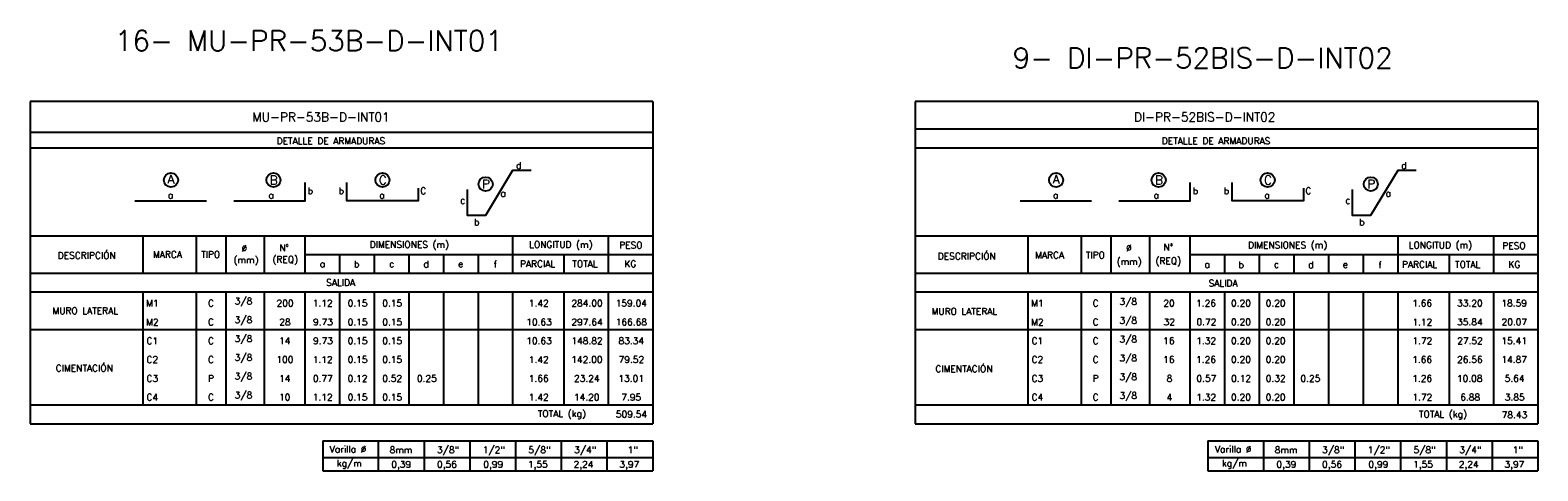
# Model space of a CAD drawing. Header units: metres. Extents: x -344 to 326, y 129 to 266.
# Tile 12 of 15: x 85 to 146, y 169 to 187. Entities that reach past the tile are written whole.
import ezdxf
from ezdxf.enums import TextEntityAlignment as Align

# ---------------------------------------------------------------- set-up
doc = ezdxf.new("R2010")
doc.units = ezdxf.units.M
for name, color, linetype in [('XREF-SE-CUADROS DE DESPIECE - HUAURA_PQT4$0$21', 3, 'Continuous'), ('XREF-SE-CUADROS DE DESPIECE - HUAURA_PQT4$0$21C', 3, 'Continuous'), ('XREF-SE-CUADROS DE DESPIECE - HUAURA_PQT4$0$23', 2, 'Continuous'), ('XREF-SE-CUADROS DE DESPIECE - HUAURA_PQT4$0$S-ANNO-TEXT', 7, 'Continuous'), ('XREF-SE-CUADROS DE DESPIECE - HUAURA_PQT4$0$S-LNWK-0006', 1, 'Continuous')]:
    doc.layers.add(name, color=color, linetype=linetype)
doc.styles.add('XREF-SE-CUADROS DE DESPIECE - HUAURA_PQT4$0$ROMANS-SP', font='romans.shx', dxfattribs={"width": 0.7})
doc.styles.add('XREF-SE-CUADROS DE DESPIECE - HUAURA_PQT4$0$TEGEPSA 100', font='romans.shx')

# ---------------------------------------------------------------- blocks, each defined once
blk = doc.blocks.new('XREF-SE-CUADROS DE DESPIECE - HUAURA_PQT4$0$ARM')
at = {"layer": 'XREF-SE-CUADROS DE DESPIECE - HUAURA_PQT4$0$21C'}
for centre in [(4.163, -1.297), (8.339, -1.297), (12.78, -1.297), (16.983, -1.462)]:
    blk.add_circle(centre, 0.288, dxfattribs=at)
at = {"layer": 'XREF-SE-CUADROS DE DESPIECE - HUAURA_PQT4$0$S-LNWK-0006'}
blk.add_line((2.697, -2.15), (5.606, -2.15), dxfattribs=at)
at = {"layer": 'XREF-SE-CUADROS DE DESPIECE - HUAURA_PQT4$0$S-LNWK-0006', "flags": 128}
blk.add_lwpolyline([(18.832, -0.906), (18.079, -0.906), (16.973, -2.743), (16.237, -2.744), (16.237, -1.676)], dxfattribs=at)
at = {"layer": 'XREF-SE-CUADROS DE DESPIECE - HUAURA_PQT4$0$S-LNWK-0006'}
blk.add_lwpolyline([(6.719, -2.15), (9.628, -2.15), (9.628, -1.399)], dxfattribs=at)
blk.add_lwpolyline([(14.238, -1.626), (14.238, -2.136, -0.414214), (14.225, -2.15), (11.329, -2.15), (11.329, -1.399)], format="xyb", dxfattribs=at)
at = {"layer": 'XREF-SE-CUADROS DE DESPIECE - HUAURA_PQT4$0$S-ANNO-TEXT', "style": 'XREF-SE-CUADROS DE DESPIECE - HUAURA_PQT4$0$TEGEPSA 100'}
for s, p in [('d', (18.44, -0.838)), ('b', (9.95, -1.871)), ('b', (11.214, -1.871)), ('C', (14.56, -1.871)), ('c', (16.154, -2.26)), ('b', (16.73, -3.145))]:
    blk.add_text(s, height=0.27, dxfattribs=at).set_placement(p, align=Align.RIGHT)
for s, height, p in [('A', 0.362, (4.164, -1.443)), ('B', 0.362, (8.353, -1.479)), ('C', 0.362, (12.794, -1.479)), ('a', 0.27, (4.146, -2.047)), ('P', 0.362, (16.997, -1.644)), ('a', 0.27, (17.694, -1.974)), ('a', 0.27, (8.246, -2.05)), ('a', 0.27, (12.758, -2.05))]:
    blk.add_text(s, height=height, dxfattribs=at).set_placement(p, align=Align.CENTER)
blk = doc.blocks.new('XREF-SE-CUADROS DE DESPIECE - HUAURA_PQT4')
at = {"layer": 'XREF-SE-CUADROS DE DESPIECE - HUAURA_PQT4$0$21'}
for p, q in [((172.934, 72.91), (172.934, 71.379)), ((175.1, 72.91), (175.1, 71.379)), ((176.313, 72.91), (176.313, 71.379)), ((177.883, 72.91), (177.883, 71.379)), ((179.532, 72.91), (179.532, 71.379)), ((187.999, 72.91), (187.999, 71.379)), ((191.894, 72.91), (191.894, 71.379)), ((208.99, 72.91), (208.99, 71.379)), ((211.156, 72.91), (211.156, 71.379)), ((212.369, 72.91), (212.369, 71.379)), ((213.939, 72.91), (213.939, 71.379)), ((215.588, 72.91), (215.588, 71.379)), ((224.055, 72.91), (224.055, 71.379)), ((227.95, 72.91), (227.95, 71.379)), ((179.532, 72.14), (193.703, 72.14)), ((180.943, 72.14), (180.943, 71.379)), ((182.355, 72.14), (182.355, 71.379)), ((183.766, 72.14), (183.766, 71.379)), ((185.177, 72.14), (185.177, 71.379)), ((186.588, 72.14), (186.588, 71.379)), ((190.086, 72.14), (190.086, 71.379)), ((215.588, 72.14), (229.759, 72.14)), ((216.999, 72.14), (216.999, 71.379)), ((218.411, 72.14), (218.411, 71.379)), ((219.822, 72.14), (219.822, 71.379)), ((221.233, 72.14), (221.233, 71.379)), ((222.644, 72.14), (222.644, 71.379)), ((226.142, 72.14), (226.142, 71.379)), ((168.344, 71.379), (193.703, 71.379)), ((204.4, 71.379), (229.759, 71.379)), ((168.344, 70.617), (193.703, 70.617)), ((172.934, 70.617), (172.934, 66.02)), ((175.1, 70.617), (175.1, 66.02)), ((176.313, 70.617), (176.313, 66.02)), ((177.883, 70.617), (177.883, 66.02)), ((179.532, 70.617), (179.532, 66.02)), ((180.943, 70.617), (180.943, 66.02)), ((182.355, 70.617), (182.355, 66.02)), ((183.766, 70.617), (183.766, 66.02)), ((185.177, 70.617), (185.177, 66.02)), ((186.588, 70.617), (186.588, 66.02)), ((187.999, 70.617), (187.999, 66.02)), ((190.086, 70.617), (190.086, 66.02)), ((191.894, 70.617), (191.894, 66.02)), ((204.4, 70.617), (229.759, 70.617)), ((208.99, 70.617), (208.99, 66.02)), ((211.156, 70.617), (211.156, 66.02)), ((212.369, 70.617), (212.369, 66.02)), ((213.939, 70.617), (213.939, 66.02)), ((215.588, 70.617), (215.588, 66.02)), ((216.999, 70.617), (216.999, 66.02)), ((218.411, 70.617), (218.411, 66.02)), ((219.822, 70.617), (219.822, 66.02)), ((221.233, 70.617), (221.233, 66.02)), ((222.644, 70.617), (222.644, 66.02)), ((224.055, 70.617), (224.055, 66.02)), ((226.142, 70.617), (226.142, 66.02)), ((227.95, 70.617), (227.95, 66.02)), ((168.344, 69.084), (193.703, 69.084)), ((204.4, 69.084), (229.759, 69.084)), ((168.344, 66.02), (172.934, 66.02)), ((172.934, 66.02), (193.703, 66.02)), ((204.4, 66.02), (208.99, 66.02)), ((208.99, 66.02), (229.759, 66.02)), ((182.527, 64.556), (182.527, 63.328)), ((184.39, 64.556), (184.39, 63.328)), ((186.252, 64.556), (186.252, 63.328)), ((188.115, 64.556), (188.115, 63.328)), ((189.978, 64.556), (189.978, 63.328)), ((191.84, 64.556), (191.84, 63.328)), ((218.583, 64.556), (218.583, 63.328)), ((220.446, 64.556), (220.446, 63.328)), ((222.308, 64.556), (222.308, 63.328)), ((224.171, 64.556), (224.171, 63.328)), ((226.034, 64.556), (226.034, 63.328)), ((227.896, 64.556), (227.896, 63.328)), ((180.262, 63.868), (193.703, 63.868)), ((216.318, 63.868), (229.759, 63.868))]:
    blk.add_line(p, q, dxfattribs=at)
at = {"layer": 'XREF-SE-CUADROS DE DESPIECE - HUAURA_PQT4$0$23'}
for p, q in [((168.344, 78.38), (168.344, 65.246)), ((193.703, 78.38), (193.703, 65.246)), ((204.4, 78.38), (204.4, 65.246)), ((229.759, 78.38), (229.759, 65.246)), ((168.344, 72.91), (193.703, 72.91)), ((204.4, 72.91), (229.759, 72.91)), ((168.344, 65.246), (193.703, 65.246)), ((204.4, 65.246), (229.759, 65.246)), ((180.262, 64.556), (180.262, 63.328)), ((180.262, 64.556), (193.703, 64.556)), ((180.262, 64.556), (180.262, 63.328)), ((193.703, 64.556), (193.703, 63.328)), ((216.318, 64.556), (216.318, 63.328)), ((216.318, 64.556), (229.759, 64.556)), ((216.318, 64.556), (216.318, 63.328)), ((229.759, 64.556), (229.759, 63.328)), ((180.262, 63.328), (193.703, 63.328)), ((216.318, 63.328), (229.759, 63.328))]:
    blk.add_line(p, q, dxfattribs=at)
for points in [[(193.703, 78.38), (168.344, 78.38)], [(229.759, 78.38), (204.4, 78.38)], [(193.703, 77.11), (168.344, 77.11)], [(229.759, 77.244), (204.4, 77.244)], [(193.703, 76.474), (168.344, 76.474)], [(229.759, 76.474), (204.4, 76.474)]]:
    blk.add_lwpolyline(points, dxfattribs=at)
for p in [(169.916, 76.474), (205.972, 76.474)]:
    blk.add_blockref('XREF-SE-CUADROS DE DESPIECE - HUAURA_PQT4$0$ARM', p)
at = {"style": 'XREF-SE-CUADROS DE DESPIECE - HUAURA_PQT4$0$TEGEPSA 100'}
for s, p in [('Ø', (176.956, 72.259)), ('N°', (178.491, 72.282)), ('DIMENSIONES (m)', (182.176, 72.413)), ('LONGITUD (m)', (188.67, 72.413)), ('PESO', (192.339, 72.391)), ('Ø', (212.987, 72.28)), ('N°', (214.509, 72.307)), ('DIMENSIONES (m)', (217.95, 72.394)), ('LONGITUD (m)', (224.499, 72.394)), ('PESO', (228.313, 72.367)), ('DESCRIPCIÓN', (169.469, 71.971)), ('MARCA', (173.346, 72.01)), ('TIPO', (175.307, 72.01)), ('(mm)', (176.629, 71.785)), ('(REQ)', (178.216, 71.808)), ('b', (181.531, 71.617)), ('d', (184.365, 71.617)), ('f', (187.223, 71.615)), ('PARCIAL', (188.299, 71.625)), ('TOTAL', (190.43, 71.625)), ('KG', (192.552, 71.625)), ('DESCRIPCIÓN', (205.317, 71.94)), ('MARCA', (209.283, 71.986)), ('TIPO', (211.346, 71.986)), ('(mm)', (212.602, 71.721)), ('(REQ)', (214.185, 71.748)), ('b', (217.566, 71.591)), ('d', (220.403, 71.592)), ('f', (223.266, 71.589)), ('PARCIAL', (224.223, 71.601)), ('TOTAL', (226.387, 71.601)), ('KG', (228.564, 71.601)), ('a', (180.142, 71.626)), ('c', (182.968, 71.626)), ('e', (185.777, 71.626)), ('a', (216.181, 71.603)), ('c', (219.007, 71.603)), ('e', (221.814, 71.603)), ('M1', (173.067, 70.021)), ('C', (175.589, 70.023)), (' 3/8', (176.489, 70.11)), ('200', (178.38, 70.023)), ('1.12', (179.854, 70.021)), ('0.15', (181.277, 70.023)), ('0.15', (182.688, 70.023)), ('1.42', (188.659, 70.021)), ('284.00', (190.393, 70.023)), ('159.04', (192.194, 70.023)), ('M1', (209.117, 70.021)), ('C', (211.624, 70.023)), (' 3/8', (212.533, 70.088)), ('20', (214.504, 70.024)), ('1.26', (215.839, 70.024)), ('0.20', (217.261, 70.024)), ('0.20', (218.672, 70.024)), ('1.66', (224.643, 70.024)), ('33.20', (226.471, 70.024)), ('18.59', (228.275, 70.024)), ('MURO LATERAL', (169.252, 69.716)), ('M2', (173.067, 69.255)), ('C', (175.589, 69.257)), (' 3/8', (176.489, 69.344)), ('28', (178.489, 69.257)), ('9.73', (179.865, 69.257)), ('0.15', (181.277, 69.257)), ('0.15', (182.688, 69.257)), ('10.63', (188.552, 69.257)), ('297.64', (190.392, 69.257)), ('166.68', (192.197, 69.257)), ('MURO LATERAL', (205.062, 69.692)), ('M2', (209.117, 69.255)), ('C', (211.624, 69.257)), (' 3/8', (212.533, 69.322)), ('32', (214.511, 69.258)), ('0.72', (215.855, 69.258)), ('0.20', (217.261, 69.258)), ('0.20', (218.672, 69.258)), ('1.12', (224.647, 69.256)), ('35.84', (226.47, 69.258)), ('20.07', (228.282, 69.258)), (' 3/8', (176.489, 68.578)), (' 3/8', (212.533, 68.556)), ('C1', (173.083, 68.491)), ('C', (175.589, 68.491)), ('14', (178.48, 68.488)), ('9.73', (179.865, 68.491)), ('0.15', (181.277, 68.491)), ('0.15', (182.688, 68.491)), ('10.63', (188.552, 68.491)), ('148.82', (190.391, 68.491)), ('83.34', (192.311, 68.491)), ('C1', (209.135, 68.491)), ('C', (211.624, 68.491)), ('16', (214.498, 68.492)), ('1.32', (215.843, 68.492)), ('0.20', (217.261, 68.492)), ('0.20', (218.672, 68.492)), ('1.72', (224.647, 68.489)), ('27.52', (226.475, 68.492)), ('15.41', (228.276, 68.492)), ('CIMENTACIÓN', (169.385, 67.379)), ('C2', (173.083, 67.724)), ('C', (175.589, 67.724)), (' 3/8', (176.489, 67.812)), ('100', (178.373, 67.725)), ('1.12', (179.854, 67.723)), ('0.15', (181.277, 67.725)), ('0.15', (182.688, 67.725)), ('1.42', (188.659, 67.723)), ('142.00', (190.387, 67.725)), ('79.52', (192.315, 67.725)), ('CIMENTACIÓN', (205.218, 67.348)), ('C2', (209.135, 67.725)), ('C', (211.624, 67.725)), (' 3/8', (212.533, 67.79)), ('16', (214.498, 67.726)), ('1.26', (215.839, 67.726)), ('0.20', (217.261, 67.726)), ('0.20', (218.672, 67.726)), ('1.66', (224.643, 67.726)), ('26.56', (226.471, 67.726)), ('14.87', (228.274, 67.726)), ('C3', (173.083, 66.959)), ('P', (175.588, 66.956)), (' 3/8', (176.489, 67.046)), ('14', (178.48, 66.956)), ('0.77', (179.863, 66.959)), ('0.12', (181.276, 66.959)), ('0.52', (182.687, 66.959)), ('0.25', (184.099, 66.959)), ('1.66', (188.656, 66.959)), ('23.24', (190.5, 66.959)), ('13.01', (192.307, 66.959)), ('C3', (209.135, 66.96)), ('P', (211.623, 66.956)), (' 3/8', (212.533, 67.024)), ('8', (214.637, 66.96)), ('0.57', (215.853, 66.96)), ('0.12', (217.266, 66.96)), ('0.32', (218.677, 66.96)), ('0.25', (220.089, 66.96)), ('1.26', (224.643, 66.96)), ('10.08', (226.464, 66.96)), ('5.64', (228.406, 66.96)), ('C4', (173.083, 66.192)), ('C', (175.589, 66.192)), (' 3/8', (176.489, 66.279)), ('10', (178.481, 66.193)), ('1.12', (179.854, 66.191)), ('0.15', (181.277, 66.193)), ('0.15', (182.688, 66.193)), ('1.42', (188.659, 66.191)), ('14.20', (190.495, 66.193)), ('7.95', (192.424, 66.193)), ('C4', (209.135, 66.193)), ('C', (211.624, 66.193)), (' 3/8', (212.533, 66.257)), ('4', (214.638, 66.19)), ('1.32', (215.843, 66.193)), ('0.20', (217.261, 66.193)), ('0.20', (218.672, 66.193)), ('1.72', (224.647, 66.191)), ('6.88', (226.599, 66.193)), ('3.85', (228.413, 66.193))]:
    blk.add_text(s, height=0.27, dxfattribs=at).set_placement(p)
at = {"layer": 'Defpoints', "style": 'XREF-SE-CUADROS DE DESPIECE - HUAURA_PQT4$0$ROMANS-SP'}
for s, p in [('16- MU-PR-53B-D-INT01', (171.797, 80.436)), ('9- DI-PR-52BIS-D-INT02', (208.365, 79.735))]:
    blk.add_text(s, height=0.83433, dxfattribs=at).set_placement(p)
at = {"layer": 'XREF-SE-CUADROS DE DESPIECE - HUAURA_PQT4$0$23', "style": 'XREF-SE-CUADROS DE DESPIECE - HUAURA_PQT4$0$TEGEPSA 100'}
for s, p in [('SALIDA', (180.402, 70.863)), ('SALIDA', (216.348, 70.839)), ('TOTAL (kg)', (189.025, 65.523)), ('509.54', (192.202, 65.498)), ('TOTAL (kg)', (224.917, 65.504)), ('78.43', (228.287, 65.474))]:
    blk.add_text(s, height=0.27, dxfattribs=at).set_placement(p)
at = {"layer": 'XREF-SE-CUADROS DE DESPIECE - HUAURA_PQT4$0$S-ANNO-TEXT', "color": 4, "style": 'XREF-SE-CUADROS DE DESPIECE - HUAURA_PQT4$0$TEGEPSA 100'}
for s, p in [('MU-PR-53B-D-INT01', (177.398, 77.564)), ('DI-PR-52BIS-D-INT02', (213.308, 77.564))]:
    blk.add_text(s, height=0.36233, dxfattribs=at).set_placement(p)
at = {"layer": 'XREF-SE-CUADROS DE DESPIECE - HUAURA_PQT4$0$S-ANNO-TEXT', "style": 'XREF-SE-CUADROS DE DESPIECE - HUAURA_PQT4$0$TEGEPSA 100'}
for s, height, p in [('DETALLE DE ARMADURAS', 0.27006, (178.385, 76.635)), ('DETALLE DE ARMADURAS', 0.27006, (214.442, 76.635)), ('Varilla %%C', 0.27, (180.546, 64.073)), ('8mm', 0.27, (182.986, 64.047)), ('3/8"', 0.27, (184.915, 64.047)), ('1/2"', 0.27, (186.777, 64.047)), ('5/8"', 0.27, (188.64, 64.047)), ('3/4"', 0.27, (190.503, 64.047)), ('1"', 0.27, (192.682, 64.047)), ('Varilla %%C', 0.27, (216.602, 64.073)), ('8mm', 0.27, (219.042, 64.047)), ('3/8"', 0.27, (220.971, 64.047)), ('1/2"', 0.27, (222.833, 64.047)), ('5/8"', 0.27, (224.696, 64.047)), ('3/4"', 0.27, (226.559, 64.047)), ('1"', 0.27, (228.738, 64.047)), ('kg/m', 0.27, (180.833, 63.503)), ('0,39', 0.27, (183.053, 63.458)), ('0,56', 0.27, (184.916, 63.458)), ('0,99', 0.27, (186.801, 63.458)), ('1,55', 0.27, (188.619, 63.458)), ('2,24', 0.27, (190.481, 63.458)), ('3,97', 0.27, (192.344, 63.458)), ('kg/m', 0.27, (216.889, 63.503)), ('0,39', 0.27, (219.109, 63.458)), ('0,56', 0.27, (220.972, 63.458)), ('0,99', 0.27, (222.857, 63.458)), ('1,55', 0.27, (224.675, 63.458)), ('2,24', 0.27, (226.538, 63.458)), ('3,97', 0.27, (228.4, 63.458))]:
    blk.add_text(s, height=height, dxfattribs=at).set_placement(p)

msp = doc.modelspace()

# ---------------------------------------------------------------- block references
msp.add_blockref('XREF-SE-CUADROS DE DESPIECE - HUAURA_PQT4', (-83.359, 105.83))

doc.saveas('drawing.dxf')
